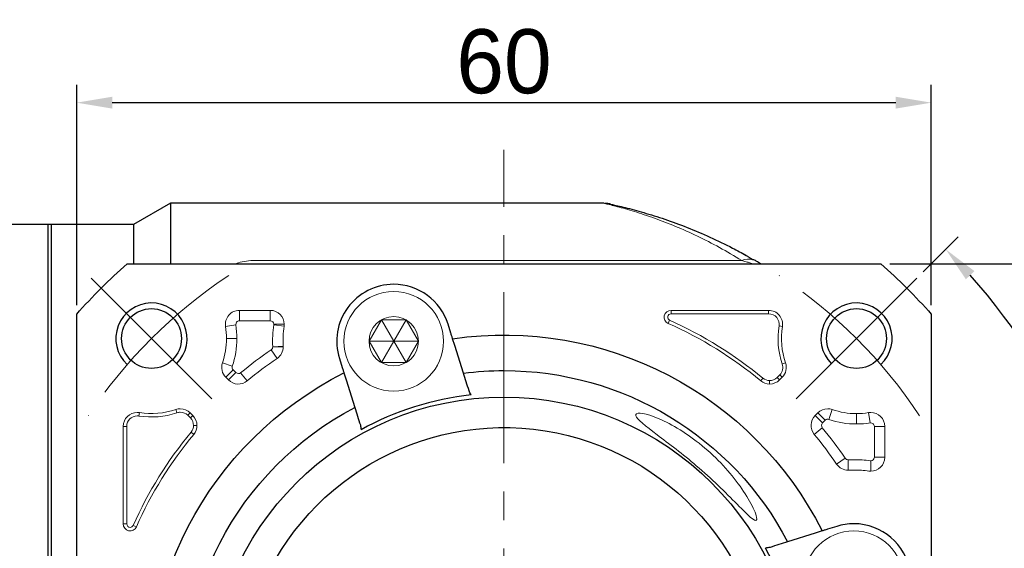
# Model space of a CAD drawing. Header units: millimetres. Extents: x 1333 to 1836, y 975 to 1331.
# Tile 4 of 11: x 1396 to 1465, y 1220 to 1257. Entities that reach past the tile are written whole.
import ezdxf

# ---------------------------------------------------------------- set-up
doc = ezdxf.new("R2010")
doc.units = ezdxf.units.MM
doc.header["$PDSIZE"] = -5
doc.linetypes.add('点画线', pattern=[18, 12, -2, 2, -2])
doc.layers.get('0').update_dxf_attribs({"lineweight": 18})
doc.layers.get('Defpoints').update_dxf_attribs({"lineweight": 18})
for name, color, linetype, lineweight in [('7中心线层', 7, '点画线', 18), ('尺寸线', 7, 'Continuous', 18), ('尺寸线层', 3, 'Continuous', 18), ('粗实线', 7, 'Continuous', 50), ('细实线', 7, 'Continuous', 18)]:
    doc.layers.add(name, color=color, linetype=linetype, lineweight=lineweight)
doc.styles.add('工程字', font='txt')
doc.dimstyles.new('副本 ISO-25', dxfattribs={"dimtxt": 4.5, "dimasz": 2.5, "dimexe": 1.25, "dimexo": 0.625, "dimtad": 1, "dimtxsty": '工程字', "dimcen": 2.5, "dimdle": 5, "dimadec": 0, "dimazin": 0, "dimtfac": 1, "dimtmove": 0, "dimatfit": 3, "dimfxl": 1, "dimtolj": 1, "dimarcsym": 0})

# ---------------------------------------------------------------- blocks, each defined once
blk = doc.blocks.new('*D74')
at = {"layer": 'Defpoints', "color": 0, "lineweight": -2}
for p in [(1459.528, 1250.831), (1399.528, 1235.972), (1459.528, 1235.972)]:
    blk.add_point(p, dxfattribs=at)
at = {"layer": '尺寸线层', "color": 0, "lineweight": -2}
for p, q in [((1399.528, 1236.597), (1399.528, 1252.081)), ((1459.528, 1236.597), (1459.528, 1252.081)), ((1402.028, 1250.831), (1457.028, 1250.831))]:
    blk.add_line(p, q, dxfattribs=at)
for points in [[(1402.028, 1251.247), (1402.028, 1250.414), (1399.528, 1250.831)], [(1457.028, 1250.414), (1457.028, 1251.247), (1459.528, 1250.831)]]:
    blk.add_solid(points, dxfattribs=at)
at = {"layer": '尺寸线层', "color": 0, "insert": (1429.528, 1253.706), "char_height": 4.5, "attachment_point": 5, "style": '工程字'}
blk.add_mtext('\\A1;60', dxfattribs=at)
blk = doc.blocks.new('*D81')
at = {"layer": 'Defpoints', "color": 0, "lineweight": -2}
for p in [(1455.986, 1239.515), (1455.986, 1179.515), (1481.364, 1179.515)]:
    blk.add_point(p, dxfattribs=at)
at = {"layer": '尺寸线层', "color": 0, "lineweight": -2}
for p, q in [((1456.611, 1239.515), (1482.614, 1239.515)), ((1481.364, 1237.015), (1481.364, 1182.015)), ((1456.611, 1179.515), (1482.614, 1179.515))]:
    blk.add_line(p, q, dxfattribs=at)
for points in [[(1481.781, 1237.015), (1480.947, 1237.015), (1481.364, 1239.515)], [(1480.947, 1182.015), (1481.781, 1182.015), (1481.364, 1179.515)]]:
    blk.add_solid(points, dxfattribs=at)
at = {"layer": '尺寸线层', "color": 0, "insert": (1478.489, 1209.515), "char_height": 4.5, "attachment_point": 5, "rotation": 90, "style": '工程字'}
blk.add_mtext('\\A1;60', dxfattribs=at)
blk = doc.blocks.new('*D82')
at = {"layer": 'Defpoints', "color": 0, "lineweight": -2}
for p in [(1458.52, 1238.506), (1450.034, 1230.021), (1471.892, 1220.866), (1375.615, 1209.515), (1463.528, 1209.515)]:
    blk.add_point(p, dxfattribs=at)
at = {"layer": '尺寸线层', "color": 0, "lineweight": -2}
for p, q in [((1458.962, 1238.948), (1461.424, 1241.411)), ((1464.153, 1209.515), (1474.636, 1209.515))]:
    blk.add_line(p, q, dxfattribs=at)
blk.add_arc((1429.528, 1209.515), 43.858, 3.26643, 41.73357, dxfattribs=at)
for points in [[(1462.56, 1238.996), (1461.954, 1238.423), (1460.541, 1240.527)], [(1472.899, 1212.002), (1473.731, 1212.025), (1473.386, 1209.515)]]:
    blk.add_solid(points, dxfattribs=at)
at = {"layer": '尺寸线层', "color": 0, "insert": (1472.704, 1227.399), "char_height": 4.5, "attachment_point": 5, "rotation": 292.5, "style": '工程字'}
blk.add_mtext('\\A1;45%%d', dxfattribs=at)

msp = doc.modelspace()

# ---------------------------------------------------------------- linework, layer by layer
for p, q in [((1412.064, 1239.7491), (1446.2172, 1239.7491)), ((1410.9488, 1235.5149), (1410.9488, 1236.2451)), ((1413.1167, 1236.2451), (1410.9488, 1236.2451)), ((1413.1167, 1235.5149), (1413.1167, 1236.2451)), ((1448.1078, 1236.2451), (1441.2543, 1236.2451)), ((1441.2543, 1236.0044), (1441.2543, 1236.2451)), ((1441.2543, 1236.0044), (1448.1078, 1236.0044)), ((1448.1078, 1236.0044), (1448.1078, 1236.2451)), ((1410.9488, 1235.5149), (1413.1167, 1235.5149)), ((1413.3668, 1235.2646), (1414.0972, 1235.2646)), ((1441.1565, 1235.5456), (1441.0584, 1235.3259)), ((1410.7018, 1235.2245), (1409.981, 1235.1075)), ((1413.3647, 1235.2305), (1414.088, 1235.131)), ((1448.838, 1235.1461), (1449.0756, 1235.1075)), ((1410.0491, 1234.2633), (1410.7792, 1234.2633)), ((1413.1851, 1233.4704), (1413.5966, 1232.8673)), ((1413.2941, 1233.6885), (1414.0236, 1233.7215)), ((1413.2944, 1233.6772), (1414.0246, 1233.6772)), ((1410.4559, 1232.3203), (1409.7651, 1232.5568)), ((1449.0638, 1232.4788), (1449.2915, 1232.5568)), ((1410.5157, 1232.0622), (1409.9994, 1231.5459)), ((1410.7046, 1231.8734), (1410.1883, 1231.3571)), ((1410.7046, 1231.8734), (1410.5157, 1232.0622)), ((1411.0412, 1231.8575), (1411.5066, 1231.295)), ((1409.9994, 1231.5459), (1410.1883, 1231.3571)), ((1447.7034, 1231.4804), (1447.55, 1231.295)), ((1448.175, 1231.3106), (1448.175, 1231.0699)), ((1448.887, 1231.7161), (1448.6981, 1231.5273)), ((1448.6981, 1231.5273), (1448.8683, 1231.3571)), ((1448.8683, 1231.3571), (1449.0572, 1231.5459)), ((1448.887, 1231.7161), (1449.0572, 1231.5459)), ((1403.8968, 1228.8243), (1403.9354, 1229.0619)), ((1406.5641, 1229.0501), (1406.4861, 1229.2778)), ((1407.3268, 1228.8733), (1407.497, 1229.0434)), ((1407.6858, 1228.8546), (1407.497, 1229.0434)), ((1451.5596, 1229.0434), (1451.3708, 1228.8546)), ((1452.076, 1228.5271), (1451.5596, 1229.0434)), ((1452.334, 1228.587), (1452.5705, 1229.2778)), ((1455.2382, 1228.3411), (1455.1212, 1229.0619)), ((1407.3268, 1228.8733), (1407.5156, 1228.6844)), ((1407.5156, 1228.6844), (1407.6858, 1228.8546)), ((1451.8871, 1228.3383), (1451.3708, 1228.8546)), ((1451.8871, 1228.3383), (1452.076, 1228.5271)), ((1454.277, 1228.9938), (1454.277, 1228.2636)), ((1402.7978, 1228.094), (1402.7978, 1221.2406)), ((1403.0385, 1228.094), (1402.7978, 1228.094)), ((1403.0385, 1221.2406), (1403.0385, 1228.094)), ((1407.5625, 1227.6897), (1407.7479, 1227.5362)), ((1407.7323, 1228.1613), (1407.973, 1228.1613)), ((1451.8712, 1228.0017), (1451.3087, 1227.5362)), ((1455.5286, 1228.094), (1455.5286, 1225.9262)), ((1455.5286, 1228.094), (1456.2588, 1228.094)), ((1456.2588, 1225.9262), (1456.2588, 1228.094)), ((1453.4842, 1225.8577), (1452.881, 1225.4462)), ((1453.6909, 1225.7485), (1453.6909, 1225.0183)), ((1455.2783, 1225.6761), (1455.2783, 1224.9457)), ((1455.5286, 1225.9262), (1456.2588, 1225.9262)), ((1403.0385, 1221.2406), (1402.7978, 1221.2406)), ((1403.4973, 1221.1428), (1403.717, 1221.0446))]:
    msp.add_line(p, q)
msp.add_circle((1421.7851, 1234.0728), 1.7321)
for centre, radius, start, end in [((1410.9488, 1235.2646), 0.9805, 90, 189.218623), ((1413.1167, 1235.2646), 0.9805, 0, 90), ((1441.2543, 1235.7646), 0.4805, 90, 245.929385), ((1448.1078, 1235.2646), 0.9805, 350.781377, 90), ((1413.1167, 1235.2646), 0.9805, 352.17173, 0), ((1429.5283, 1209.5146), 28.5102, 50.39475, 65.929385), ((1404.7796, 1234.2633), 5.9997, 0, 9.218623), ((1421.7851, 1234.0728), 8.4997, 172.17173, 182.59118), ((1454.277, 1234.2633), 5.5102, 170.781377, 198.896119), ((1404.7796, 1234.2633), 5.9997, 341.103881, 0), ((1429.5283, 1209.5146), 28.9997, 124.302587, 129.60525), ((1413.0441, 1233.6772), 0.9805, 304.302587, 0), ((1413.0441, 1233.6772), 0.9805, 0, 2.59118), ((1410.6927, 1232.2392), 0.9805, 161.103881, 225), ((1448.3639, 1232.2392), 0.9805, 315, 18.896119), ((1410.8816, 1232.0504), 0.9805, 225, 309.60525), ((1448.175, 1232.0504), 0.9805, 230.39475, 270), ((1448.175, 1232.0504), 0.9805, 270, 315), ((1403.7783, 1228.094), 0.9805, 90, 180), ((1403.7783, 1228.094), 0.9805, 80.781377, 90), ((1404.7796, 1234.2633), 5.5102, 260.781377, 288.896119), ((1406.8036, 1228.3501), 0.9805, 90, 108.896119), ((1406.8036, 1228.3501), 0.9805, 45, 90), ((1452.253, 1228.3501), 0.9805, 90, 135), ((1452.253, 1228.3501), 0.9805, 71.103881, 90), ((1455.2783, 1228.094), 0.9805, 90, 99.218623), ((1455.2783, 1228.094), 0.9805, 0, 90), ((1406.9925, 1228.1613), 0.9805, 0, 45), ((1452.0641, 1228.1613), 0.9805, 135, 219.60525), ((1454.277, 1234.2633), 5.9997, 251.103881, 270), ((1429.5283, 1209.5146), 28.5102, 140.39475, 155.929385), ((1406.9925, 1228.1613), 0.9805, 320.39475, 0), ((1429.5283, 1209.5146), 28.9997, 34.302587, 39.60525), ((1454.277, 1234.2633), 5.9997, 270, 279.218623), ((1454.0865, 1217.2577), 8.4997, 90, 92.59118), ((1454.0865, 1217.2577), 8.4997, 82.17173, 90), ((1455.2783, 1225.9262), 0.9805, 270, 0), ((1453.6909, 1225.9988), 0.9805, 214.302587, 270), ((1453.6909, 1225.9988), 0.9805, 270, 272.59118), ((1455.2783, 1225.9262), 0.9805, 262.17173, 270), ((1403.2783, 1221.2406), 0.4805, 180, 335.929385)]:
    msp.add_arc(centre, radius, start, end)
at = {"extrusion": (0, 0, -1)}
for centre, radius, start, end in [((-1448.1078, 1235.2646), 0.7398, 90, 189.218623), ((-1429.5283, 1209.5146), 28.2695, 114.070615, 129.60525), ((-1404.7796, 1234.2633), 5.2695, 170.781377, 180), ((-1421.7851, 1234.0728), 7.7695, 357.40882, 7.82827), ((-1454.277, 1234.2633), 5.2695, 341.103881, 9.218623), ((-1404.7796, 1234.2633), 5.2695, 180, 198.896119), ((-1429.5283, 1209.5146), 28.2695, 50.39475, 55.697413), ((-1448.3639, 1232.2392), 0.7398, 161.103881, 225), ((-1448.175, 1232.0504), 0.7398, 270, 309.60525), ((-1448.175, 1232.0504), 0.7398, 225, 270), ((-1404.7796, 1234.2633), 5.2695, 251.103881, 279.218623), ((-1406.8036, 1228.3501), 0.7398, 71.103881, 90), ((-1406.8036, 1228.3501), 0.7398, 90, 135), ((-1454.277, 1234.2633), 5.2695, 270, 288.896119), ((-1454.277, 1234.2633), 5.2695, 260.781377, 270), ((-1403.7783, 1228.094), 0.7398, 0, 90), ((-1403.7783, 1228.094), 0.7398, 90, 99.218623), ((-1406.9925, 1228.1613), 0.7398, 135, 180), ((-1406.9925, 1228.1613), 0.7398, 180, 219.60525), ((-1429.5283, 1209.5146), 28.2695, 24.070615, 39.60525), ((-1429.5283, 1209.5146), 28.2695, 140.39475, 145.697413), ((-1454.0865, 1217.2577), 7.7695, 87.40882, 90), ((-1454.0865, 1217.2577), 7.7695, 90, 97.82827)]:
    msp.add_arc(centre, radius, start, end, dxfattribs=at)
msp.add_ellipse((1446.2172, 1237.9835), major_axis=(-1.0114, -1.7254), ratio=0.6888272, start_param=3.3165106, end_param=3.8466841)
for points, knots in [([(1446.2172, 1239.7491), (1445.6977, 1240.0607), (1444.6598, 1240.6833), (1443.1034, 1241.4743), (1441.5659, 1242.1611), (1440.0754, 1242.7363), (1438.6662, 1243.2015), (1437.6348, 1243.491), (1436.9932, 1243.6535), (1436.6533, 1243.7348), (1436.5356, 1243.7621), (1436.5312, 1243.7633), (1436.5266, 1243.7636)], [0, 0, 0, 0, 0.1323272, 0.264402, 0.3960277, 0.5274442, 0.659115, 0.7918025, 0.8579932, 0.9244531, 0.9912763, 1, 1, 1, 1]), ([(1412.064, 1239.7491), (1411.8534, 1239.7491), (1411.6481, 1239.7335), (1411.2468, 1239.6743), (1411.0588, 1239.632), (1410.8159, 1239.5609), (1410.7521, 1239.5405), (1410.6898, 1239.519)], [0, 0, 0, 0, 0.4225202, 0.4225202, 0.8450404, 0.8450404, 1, 1, 1, 1]), ([(1446.2172, 1239.7491), (1446.3206, 1239.7187), (1446.4756, 1239.6732), (1446.6619, 1239.6164), (1446.8069, 1239.5722), (1446.8961, 1239.5446), (1446.9303, 1239.5339)], [0, 0, 0, 0, 0.366926, 0.5501014, 0.7344006, 1, 1, 1, 1]), ([(1446.9296, 1239.5342), (1446.934, 1239.5328), (1446.9683, 1239.5222), (1446.9809, 1239.5182), (1446.9925, 1239.5146)], [0, 0, 0, 0, 0.078422, 1, 1, 1, 1]), ([(1441.1565, 1235.5456), (1441.1133, 1235.5773), (1441.027, 1235.6406), (1441.0051, 1235.8177), (1441.0973, 1235.9705), (1441.2019, 1235.9931), (1441.2543, 1236.0044)], [0, 0, 0, 0, 0.2504474, 0.5, 0.7495526, 1, 1, 1, 1]), ([(1413.1167, 1235.5149), (1413.1844, 1235.4987), (1413.3193, 1235.4665), (1413.351, 1235.3317), (1413.3668, 1235.2646)], [0, 0, 0, 0, 0.5025738, 1, 1, 1, 1]), ([(1413.2944, 1233.6772), (1413.2889, 1233.6361), (1413.278, 1233.5537), (1413.2161, 1233.4982), (1413.1851, 1233.4704)], [0, 0, 0, 0, 0.499116, 1, 1, 1, 1]), ([(1411.0412, 1231.8575), (1410.9877, 1231.829), (1410.874, 1231.7682), (1410.7633, 1231.8369), (1410.7046, 1231.8734)], [0, 0, 0, 0, 0.4696061, 1, 1, 1, 1]), ([(1443.0283, 1227.0671), (1442.0447, 1227.8236), (1440.9351, 1228.448), (1439.2284, 1229.0869), (1438.715, 1229.0901), (1438.8559, 1228.5971), (1439.4607, 1228.1213), (1441.0917, 1226.8912), (1442.0844, 1226.1403), (1443.0283, 1225.3348)], [0, 0, 0, 0, 0.25, 0.25, 0.5, 0.5, 0.75, 0.75, 1, 1, 1, 1]), ([(1451.8712, 1228.0017), (1451.8415, 1228.0593), (1451.7821, 1228.1746), (1451.8521, 1228.2837), (1451.8871, 1228.3383)], [0, 0, 0, 0, 0.5, 1, 1, 1, 1]), ([(1443.0283, 1225.3348), (1444.0909, 1224.4281), (1445.0794, 1223.4593), (1446.3029, 1222.2156), (1446.6802, 1221.8256), (1447.1999, 1221.4177), (1447.317, 1221.4526), (1447.2121, 1221.9683), (1447.023, 1222.3885), (1446.5214, 1223.2799), (1446.1998, 1223.7677), (1445.0892, 1225.2259), (1444.1386, 1226.2131), (1443.0283, 1227.0671)], [0, 0, 0, 0, 0.25, 0.25, 0.375, 0.375, 0.5, 0.5, 0.625, 0.625, 0.75, 0.75, 1, 1, 1, 1]), ([(1453.6909, 1225.7485), (1453.6498, 1225.7539), (1453.5674, 1225.7648), (1453.5119, 1225.8267), (1453.4842, 1225.8577)], [0, 0, 0, 0, 0.4991029, 1, 1, 1, 1]), ([(1455.5286, 1225.9262), (1455.5125, 1225.8584), (1455.4803, 1225.7236), (1455.3454, 1225.6919), (1455.2783, 1225.6761)], [0, 0, 0, 0, 0.5025748, 1, 1, 1, 1]), ([(1403.4973, 1221.1428), (1403.4708, 1221.1048), (1403.419, 1221.0306), (1403.2632, 1220.9868), (1403.0835, 1221.0589), (1403.0536, 1221.1795), (1403.0385, 1221.2406)], [0, 0, 0, 0, 0.2188245, 0.427987, 0.7104341, 1, 1, 1, 1])]:
    msp.add_open_spline(points, degree=3, knots=knots)
for points, degree in [([(1410.7018, 1235.2245), (1410.7096, 1235.3012), (1410.7253, 1235.4547), (1410.8743, 1235.4948), (1410.9488, 1235.5149)], 3), ([(1413.3668, 1235.2646), (1413.3669, 1235.2532), (1413.3662, 1235.2418), (1413.3647, 1235.2305)], 3), ([(1413.2941, 1233.6885), (1413.2944, 1233.6772)], 1), ([(1410.5157, 1232.0622), (1410.4874, 1232.101), (1410.4307, 1232.1785), (1410.4475, 1232.273), (1410.4559, 1232.3203)], 3), ([(1452.076, 1228.5271), (1452.1147, 1228.5555), (1452.1922, 1228.6122), (1452.2868, 1228.5954), (1452.334, 1228.587)], 3), ([(1455.2382, 1228.3411), (1455.315, 1228.3333), (1455.4685, 1228.3175), (1455.5086, 1228.1685), (1455.5286, 1228.094)], 3), ([(1453.7022, 1225.7487), (1453.6909, 1225.7485)], 1), ([(1455.2783, 1225.6761), (1455.2669, 1225.676), (1455.2555, 1225.6767), (1455.2442, 1225.6782)], 3)]:
    msp.add_open_spline(points, degree=degree)
at = {"layer": '7中心线层'}
for p, q in [((1429.5283, 1171.5146), (1429.5283, 1247.5146)), ((1409.0222, 1230.0207), (1400.5369, 1238.506)), ((1450.0344, 1230.0207), (1458.5197, 1238.506))]:
    msp.add_line(p, q, dxfattribs=at)
for start, end in [(123.521659, 146.478341), (33.521659, 56.478341)]:
    msp.add_arc((1429.5283, 1209.5146), 35, start, end, dxfattribs=at)
at = {"layer": '尺寸线', "color": 0, "lineweight": -2}
for centre, start, end in [((1404.7796, 1234.2633), 315, 227.046713), ((1454.277, 1234.2633), 312.953287, 225)]:
    msp.add_arc(centre, 2.5, start, end, dxfattribs=at)
at = {"layer": '粗实线', "linetype": 'Continuous', "lineweight": 30}
for p, q in [((1406.1264, 1243.7646), (1403.5283, 1242.2646)), ((1436.543, 1243.7646), (1406.1264, 1243.7646)), ((1406.1264, 1243.7646), (1406.1264, 1239.515)), ((1397.5283, 1242.2646), (1381.6424, 1242.2646)), ((1403.5283, 1242.2646), (1397.5283, 1242.2646)), ((1397.5283, 1176.7646), (1397.5283, 1242.2646)), ((1397.7283, 1242.2646), (1397.5283, 1242.2646)), ((1397.7283, 1242.2646), (1397.7283, 1176.7646)), ((1403.5283, 1242.2646), (1403.5283, 1239.5146)), ((1403.0708, 1239.5146), (1455.9858, 1239.5146)), ((1403.0708, 1239.5146), (1455.9858, 1239.5146)), ((1399.5283, 1208.8573), (1399.5283, 1235.9721)), ((1399.5283, 1208.8573), (1399.5283, 1235.9721)), ((1459.5283, 1235.9721), (1459.5283, 1204.3491)), ((1459.5283, 1235.9721), (1459.5283, 1204.3491)), ((1425.8005, 1234.6395), (1425.6, 1235.2756)), ((1426.0747, 1233.7699), (1425.9224, 1234.2532)), ((1426.6851, 1231.8342), (1426.0747, 1233.7699)), ((1417.9703, 1232.87), (1418.1708, 1232.2339)), ((1418.2926, 1231.8475), (1418.445, 1231.3643)), ((1418.445, 1231.3643), (1419.0553, 1229.4286)), ((1451.8612, 1220.7502), (1451.378, 1220.5979)), ((1452.8837, 1221.0726), (1452.2476, 1220.8721)), ((1451.378, 1220.5979), (1449.4423, 1219.9875))]:
    msp.add_line(p, q, dxfattribs=at)
for centre in [(1404.7796, 1234.2633), (1454.277, 1234.2633)]:
    msp.add_circle(centre, 2.1, dxfattribs=at)
at = {"layer": '粗实线', "linetype": 'Continuous', "lineweight": 30, "extrusion": (0, 0, -1)}
for radius, start, end in [(40, 41.409622, 48.590378), (40, 41.409622, 48.590378), (40, 131.409622, 138.590378), (40, 131.409622, 138.590378), (25, 81.706896, 153.293104), (25, 351.706896, 63.293104), (22.5, 82.740348, 90), (22.5, 90, 152.259652), (20.6414, 270, 90), (20.6414, 90, 270), (22.5, 352.740348, 62.259652), (18.5, 19.791512, 178.141433)]:
    msp.add_arc((-1429.5283, 1209.5146), radius, start, end, dxfattribs=at)
at = {"layer": '粗实线', "linetype": 'Continuous', "lineweight": 30}
for centre, radius, start, end in [((1421.7851, 1234.0728), 4, 90, 197.5), ((1421.7851, 1234.0728), 4, 17.5, 90), ((1429.5283, 1209.5146), 20.9162, 96.317702, 118.682298), ((1454.0865, 1217.2577), 4, 90, 107.5), ((1454.0865, 1217.2577), 4, 287.500017, 90), ((1429.5283, 1209.5146), 20.9162, 6.317702, 28.682298)]:
    msp.add_arc(centre, radius, start, end, dxfattribs=at)
for centre, major_axis, ratio, start_param, end_param in [((1436.5852, 1241.7512), (0.4277, 1.9537), 0.9910457, 0.122289, 0.2173971), ((1436.5852, 1241.7512), (0.4277, 1.9537), 0.9910457, 0, 0.0754095), ((1446.2172, 1237.9835), (-1.0114, -1.7254), 0.6888272, 3.1415927, 3.3165103)]:
    msp.add_ellipse(centre, major_axis=major_axis, ratio=ratio, start_param=start_param, end_param=end_param, dxfattribs=at)
for points, degree in [([(1436.8657, 1243.7313), (1436.6843, 1243.7659), (1436.6788, 1243.7535)], 2), ([(1447.0064, 1239.8038), (1446.4132, 1240.1722)], 1), ([(1427.0735, 1230.6023), (1426.9439, 1231.0133), (1426.8144, 1231.4239), (1426.6851, 1231.8342)], 3), ([(1427.2267, 1230.3037), (1427.1541, 1230.4007), (1427.1056, 1230.5005), (1427.0735, 1230.6023)], 3), ([(1419.0553, 1229.4286), (1419.1847, 1229.0183), (1419.3142, 1228.6077), (1419.4438, 1228.1966)], 3), ([(1419.4438, 1228.1966), (1419.4758, 1228.0949), (1419.4934, 1227.9853), (1419.4895, 1227.8642)], 3), ([(1448.2103, 1219.5991), (1448.1086, 1219.567), (1447.999, 1219.5495), (1447.8779, 1219.5533)], 3), ([(1449.4423, 1219.9875), (1449.032, 1219.8582), (1448.6214, 1219.7287), (1448.2103, 1219.5991)], 3)]:
    msp.add_open_spline(points, degree=degree, dxfattribs=at)
for points, knots in [([(1437.0129, 1243.7049), (1436.9769, 1243.7128), (1436.9049, 1243.7284), (1437.1049, 1243.6851), (1437.4887, 1243.5984), (1438.1995, 1243.4275), (1439.091, 1243.1894), (1440.0618, 1242.8949), (1441.0684, 1242.5649), (1442.3741, 1242.0873), (1443.9733, 1241.4095), (1445.3634, 1240.743), (1446.2115, 1240.2794), (1446.5287, 1240.1026)], [0, 0, 0, 0, 0.0663768, 0.1327871, 0.1992303, 0.2653755, 0.3980578, 0.463951, 0.5296956, 0.6610878, 0.7927036, 0.9224406, 1, 1, 1, 1]), ([(1447.556, 1239.5146), (1447.5551, 1239.5152), (1447.5541, 1239.5158), (1447.4544, 1239.5756), (1447.3457, 1239.6403), (1447.2286, 1239.7089)], [0.15429395, 0.15429395, 0.15429395, 0.15429395, 0.16265421, 0.16265421, 1, 1, 1, 1]), ([(1425.9226, 1234.2524), (1425.9212, 1234.2568), (1425.9198, 1234.2612), (1425.9112, 1234.2885), (1425.9046, 1234.3096), (1425.8879, 1234.3625), (1425.8776, 1234.3951), (1425.8548, 1234.4674), (1425.842, 1234.5082), (1425.8195, 1234.5793), (1425.81, 1234.6095), (1425.8005, 1234.6395)], [0, 0, 0, 0, 0.2115356, 0.2115356, 0.4229944, 0.4229944, 0.6356664, 0.6356664, 0.8509644, 0.8509644, 1, 1, 1, 1]), ([(1418.1708, 1232.2339), (1418.1846, 1232.1902), (1418.1985, 1232.146), (1418.2245, 1232.0636), (1418.2369, 1232.0243), (1418.2583, 1231.9563), (1418.2677, 1231.9267), (1418.282, 1231.8814), (1418.2872, 1231.8649), (1418.2899, 1231.8561), (1418.2913, 1231.8517), (1418.2927, 1231.8473)], [0, 0, 0, 0, 0.2183987, 0.2183987, 0.4368728, 0.4368728, 0.6541149, 0.6541149, 0.8686839, 0.8686839, 1, 1, 1, 1]), ([(1452.2476, 1220.8721), (1452.204, 1220.8583), (1452.1597, 1220.8443), (1452.0773, 1220.8184), (1452.038, 1220.806), (1451.9701, 1220.7846), (1451.9404, 1220.7752), (1451.8951, 1220.7609), (1451.8786, 1220.7557), (1451.8698, 1220.7529), (1451.8654, 1220.7516), (1451.861, 1220.7502)], [0, 0, 0, 0, 0.2183987, 0.2183987, 0.4368728, 0.4368728, 0.6541149, 0.6541149, 0.8686839, 0.8686839, 1, 1, 1, 1])]:
    msp.add_open_spline(points, degree=3, knots=knots, dxfattribs=at)
at = {"layer": '细实线', "color": 0}
for p, q in [((1422.6512, 1235.5728), (1420.9191, 1232.5728)), ((1422.6512, 1232.5728), (1420.9191, 1235.5728)), ((1423.5172, 1234.0728), (1420.0531, 1234.0728))]:
    msp.add_line(p, q, dxfattribs=at)
msp.add_lwpolyline([(1420.0531, 1234.0728), (1420.9191, 1232.5728), (1422.6512, 1232.5728), (1423.5172, 1234.0728), (1422.6512, 1235.5728), (1420.9191, 1235.5728)], close=True, dxfattribs=at)
for centre in [(1421.7851, 1234.0728), (1454.0865, 1217.2577)]:
    msp.add_circle(centre, 3.5, dxfattribs=at)

# ---------------------------------------------------------------- dimensions: what is measured, and where the dimension line sits
at = {"layer": '尺寸线层'}
dim = msp.add_linear_dim(base=(1459.5283, 1250.8305), p1=(1399.5283, 1235.9721), p2=(1459.5283, 1235.9721), dimstyle='副本 ISO-25', override={"dimtxsty": '工程字'}, dxfattribs=at)
dim.commit()
dim.dimension.update_dxf_attribs({"geometry": '*D74', "text_midpoint": (1429.5283, 1250.8305), "dimtype": 160})
dim = msp.add_angular_dim_2l(base=(1471.8918, 1220.8658), line1=((1450.0344, 1230.0207), (1458.5197, 1238.506)), line2=((1463.5283, 1209.5146), (1375.6148, 1209.5146)), dimstyle='副本 ISO-25', override={"dimtxsty": '工程字'}, dxfattribs=at)
dim.commit()
dim.dimension.update_dxf_attribs({"geometry": '*D82', "text_midpoint": (1472.7039, 1227.3985)})
dim = msp.add_linear_dim(base=(1481.364, 1179.5146), p1=(1455.9858, 1239.5146), p2=(1455.9858, 1179.5146), angle=90, dimstyle='副本 ISO-25', dxfattribs=at)
dim.commit()
dim.dimension.update_dxf_attribs({"geometry": '*D81', "text_midpoint": (1478.489, 1209.5146)})

doc.saveas('drawing.dxf')
